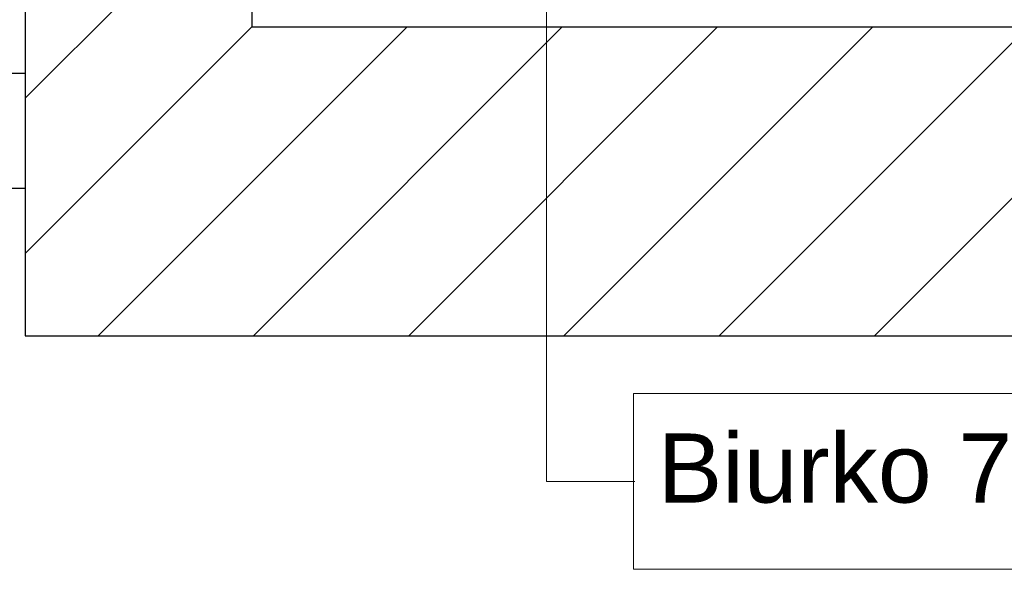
# Model space of a CAD drawing. Header units: millimetres. Extents: x 26866 to 1024070, y -428191 to 408885.
# Tile 95 of 248: x 177803 to 179939, y 387395 to 388587. Entities that reach past the tile are written whole.
import ezdxf

# ---------------------------------------------------------------- set-up
doc = ezdxf.new("R2010")
doc.units = ezdxf.units.MM
doc.header["$LTSCALE"] = 2
for name, color, linetype, lineweight in [('0_OPIS', 7, 'Continuous', 13), ('3DPLAN_A_TABELKA POMIESZCZEŃ', 7, 'Continuous', 0), ('Opisy', 7, 'Continuous', 13)]:
    doc.layers.add(name, color=color, linetype=linetype, lineweight=lineweight)
for name, color, linetype in [('3DPLAN_A_KRESKOWANIE 1', 253, 'Continuous'), ('3DPLAN_A_OPIS', 8, 'Continuous'), ('3DPLAN_K_NOŚNA', 7, 'Continuous'), ('3DPLAN_K_OBRYS', 243, 'Continuous'), ('A_SCHODY', 6, 'Continuous')]:
    doc.layers.add(name, color=color, linetype=linetype)
doc.styles.add('ARIAL', font='arial.ttf')

# ---------------------------------------------------------------- blocks, each defined once
blk = doc.blocks.new('kondygnacja -1')
at = {"layer": '3DPLAN_A_KRESKOWANIE 1'}
h = blk.add_hatch(dxfattribs=at)
h.set_pattern_fill('ANSI31', color=256, scale=7.5, style=0)
h.set_pattern_definition([(45, (23044.838, -26883.88), (-16.83798, 16.83798), [])])
h.paths.add_polyline_path([(31677.49, -24430.84), (30214.87, -24430.84), (30214.87, -24470.84), (30429.61, -24470.84), (30429.61, -24477.84), (30447.61, -24477.84), (30447.61, -24818.84), (30476.61, -24818.84), (30476.61, -24470.84), (31012.61, -24470.84), (31012.61, -24478.84), (31079.61, -24478.84), (31079.61, -24470.84), (31638.61, -24470.84), (31638.61, -25036.84), (31079.61, -25036.84), (31079.61, -25028.84), (31012.61, -25028.84), (31012.61, -25036.84), (30611.38, -25036.84), (30611.38, -25072.84), (31023.61, -25072.84), (31034.61, -25082.84), (31034.61, -25330.84), (31023.61, -25340.84), (30831.4, -25340.84, -0.038531), (30832.58, -25356.18), (30832.58, -25371.84), (31079.61, -25371.84), (31079.61, -25072.84), (31638.61, -25072.84), (31638.61, -25943.84), (30832.58, -25943.84), (30832.58, -26009.84), (31677.49, -26009.84)])
h.paths.add_polyline_path([(30682.61, -26009.84), (30832.58, -26009.84), (30832.58, -25943.84), (30760.61, -25943.84), (30760.61, -25454.67), (30735.61, -25464.58), (30735.61, -25943.84), (30682.61, -25943.84)])
h.paths.add_polyline_path([(30679.61, -25371.84), (30735.61, -25371.84), (30735.61, -25464.58), (30760.61, -25454.67), (30760.61, -25371.84), (30832.58, -25371.84), (30832.58, -25356.18, 0.038531), (30831.4, -25340.84), (30679.61, -25340.84)])
h.paths.add_polyline_path([(30355.83, -25371.84), (30425.61, -25371.84), (30425.61, -25379.84), (30463.61, -25379.84), (30463.61, -25424.74), (30471.61, -25424.74), (30471.61, -25395.84), (30533.61, -25395.84), (30533.61, -25371.84), (30576.61, -25371.84), (30576.61, -25341.84), (30472.61, -25341.84), (30472.61, -25326.84), (30427.61, -25326.84), (30427.61, -25341.84), (30355.83, -25341.84)])
h.paths.add_polyline_path([(30456.61, -25936.84), (30425.61, -25936.84), (30425.61, -25945.84), (30380.61, -25945.84), (30380.61, -26009.84), (30512.61, -26009.84), (30512.61, -25943.84), (30466.61, -25943.84), (30466.61, -25712.84), (30456.61, -25712.84)])
h.paths.add_polyline_path([(28888.61, -25941.84), (28888.61, -26009.84), (29013.61, -26009.84), (29013.61, -25941.84)])
h.paths.add_polyline_path([(28591.17, -26009.84), (28591.17, -25944.84), (28547.61, -25944.84), (28547.61, -26009.84)])
h.paths.add_polyline_path([(28624.61, -25870.53), (28654.8, -25870.53), (28654.8, -25924.53), (28624.61, -25924.53), (28624.61, -25944.84), (28591.17, -25944.84), (28591.17, -26009.84), (28713.61, -26009.84), (28713.61, -25941.84), (28672.61, -25941.84), (28672.61, -25932.84), (28657.61, -25932.84), (28657.61, -25716.84), (28624.61, -25716.84)])
h.paths.add_polyline_path([(28372.61, -25944.84), (28328.61, -25944.84), (28328.61, -25907.84), (28282.61, -25907.84), (28282.61, -25944.84), (28248.61, -25944.84), (28248.61, -26009.84), (28372.61, -26009.84)])
h.paths.add_polyline_path([(28092.61, -25563.84), (28054.61, -25563.84), (28054.61, -25383.84), (28067.6, -25383.84), (28067.61, -25375.84), (28340.61, -25375.84), (28340.61, -25341.84), (28070.61, -25341.84), (28070.61, -25332.84), (28030.61, -25332.84), (28030.61, -25395.6), (28048.71, -25395.6), (28048.71, -25449.6), (28030.61, -25449.6), (28030.61, -26009.84), (28073.61, -26009.84), (28073.61, -25944.84), (28054.61, -25944.84), (28054.61, -25668.84), (28092.61, -25668.84)])
h.paths.add_polyline_path([(27949.61, -25495.75), (27949.61, -25507.75), (27983.29, -25507.75), (27983.29, -25521.75), (27949.61, -25521.75), (27949.61, -25531.84), (27999.61, -25531.84), (27999.61, -25934.84), (27982.61, -25934.84), (27982.61, -25942.84), (27947.61, -25942.84), (27947.61, -26009.84), (28026.62, -26009.84), (28026.62, -25449.6), (27999.61, -25449.6), (27999.61, -25463.84), (27949.61, -25463.84), (27949.61, -25481.75), (27983.29, -25481.75), (27983.29, -25495.75)])
h.paths.add_polyline_path([(27982.61, -25361.84), (27952.61, -25361.84), (27952.61, -25332.84), (28026.62, -25332.84), (28026.62, -25395.6), (27999.61, -25395.6), (27999.61, -25377.84), (27982.61, -25377.84)])
h.paths.add_polyline_path([(26818.61, -25892.84), (26781.49, -25892.84), (26781.49, -26009.84), (26894.54, -26009.84), (26894.54, -25942.84), (26830.61, -25942.84), (26830.61, -25930.84), (26818.61, -25930.84)])
h.paths.add_polyline_path([(26894.54, -26009.84), (27115.94, -26009.84), (27115.94, -25942.84), (26894.54, -25942.84)])
h.paths.add_polyline_path([(27115.94, -25942.84), (27115.94, -26009.84), (27466.61, -26009.84), (27466.61, -25942.84), (27427.61, -25942.84), (27427.61, -25933.84), (27384.61, -25933.84), (27384.61, -25942.84)])
h.paths.add_polyline_path([(27641.61, -25942.84), (27641.61, -26009.84), (27802.61, -26009.84), (27802.61, -25942.84)])
h.paths.add_polyline_path([(30621.1, -25040.47), (30688.37, -25040.47), (30688.37, -25072.87), (30621.1, -25072.87)], flags=24)
at = {"layer": '3DPLAN_K_NOŚNA'}
for p, q in [((26830.61, -25930.84), (26830.61, -25942.84)), ((26830.61, -25942.84), (27384.61, -25942.84))]:
    blk.add_line(p, q, dxfattribs=at)
at = {"layer": '3DPLAN_K_OBRYS'}
for p, q in [((26781.49, -25892.84), (26781.49, -26009.84)), ((26781.49, -26009.84), (27466.61, -26009.84))]:
    blk.add_line(p, q, dxfattribs=at)
at = {"layer": 'A_SCHODY'}
for p, q in [((26695.49, -25952.84), (26781.49, -25952.84)), ((26670.49, -25977.84), (26781.49, -25977.84))]:
    blk.add_line(p, q, dxfattribs=at)
at = {"layer": 'Opisy', "ltscale": 0.5}
for p, q in [((26894.54, -25909.85), (26894.54, -26041.44)), ((26894.54, -26041.44), (26913.72, -26041.44))]:
    blk.add_line(p, q, dxfattribs=at)
blk.add_lwpolyline([(26913.4, -26060.5), (27088.65, -26060.5), (27088.65, -26022.38), (26913.4, -26022.38)], close=True, dxfattribs=at)
at = {"layer": '3DPLAN_A_OPIS', "color": 1, "lineweight": 30, "style": 'ARIAL'}
for tag, p in [('PRZESUNIĘCIE_WEJŚCIA', (27655.16, -24535.33)), ('WYŁĄCZONE', (27007.18, -24723.98)), ('Z_OPRACOWANIA', (26996.84, -24746.42)), ('WYŁĄCZONE', (30803.05, -24760.87)), ('Z_OPRACOWANIA', (30792.71, -24783.3)), ('WYŁĄCZONE', (28894.9, -24826.59)), ('Z_OPRACOWANIA', (28884.56, -24849.03)), ('POWIĘKSZENIE_WEJŚCIA', (28313.68, -25144.41)), ('POWIĘKSZENIE_WEJŚCIA', (29600.62, -25191.36)), ('POWIĘKSZENIE_WEJŚCIA', (28011.45, -25235.42)), ('WYŁĄCZONE', (29754.42, -25678.17)), ('Z_OPRACOWANIA', (29744.08, -25700.6)), ('WYJŚCIE_EWAKUACYJNE', (27763.79, -26106.07))]:
    blk.add_attdef(tag, p, '', height=12, dxfattribs=at)
at = {"layer": '3DPLAN_A_OPIS', "color": 0, "lineweight": 30, "style": 'ARIAL'}
for tag, p in [('UGUL_1', (29350.3, -24586.01)), ('UGUL_2', (29622.92, -24586.01)), ('UGUL_3', (29833.15, -24586.01))]:
    blk.add_attdef(tag, p, '', height=12, dxfattribs=at)
at = {"layer": '3DPLAN_A_TABELKA POMIESZCZEŃ', "ltscale": 0.5, "style": 'ARIAL'}
for tag, p in [('KURTYNA', (27861.91, -26064.85)), ('POWIETRZNA', (27861.91, -26084.56))]:
    blk.add_attdef(tag, p, '', height=12, dxfattribs=at)
at = {"layer": 'Opisy', "ltscale": 0.5, "insert": (26918.72, -26031.03), "char_height": 15, "width": 685.9992, "attachment_point": 1, "style": 'ARIAL'}
blk.add_mtext('Biurko 70x140cm', dxfattribs=at)

msp = doc.modelspace()

# ---------------------------------------------------------------- block references
at = {"layer": '0_OPIS', "xscale": 10, "yscale": 10, "zscale": 10}
msp.add_blockref('kondygnacja -1', (-90000, 648000), dxfattribs=at)

doc.saveas('drawing.dxf')
